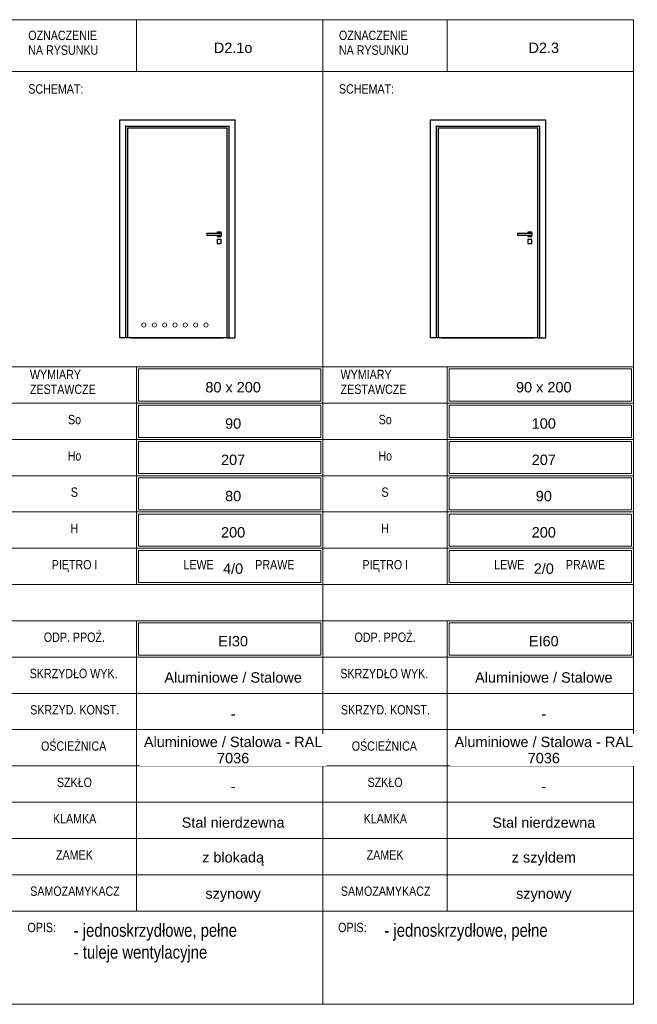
# Model space of a CAD drawing. Header units: centimetres. Extents: x -159 to 1824, y -1163 to 778.
# Tile 6 of 7: x 1228 to 1824, y -1163 to -213. Entities that reach past the tile are written whole.
import ezdxf

# ---------------------------------------------------------------- set-up
doc = ezdxf.new("R2010")
doc.units = ezdxf.units.CM
for name, color, linetype, lineweight in [('A-ANNO-NOTE', 131, 'Continuous', 13), ('A-DETL-THIN', 151, 'Continuous', 18), ('A-DOOR', 31, 'Continuous', 25), ('A-DOOR-FRAM', 31, 'Continuous', 25), ('G-ANNO-TEXT', 231, 'Continuous', 13)]:
    doc.layers.add(name, color=color, linetype=linetype, lineweight=lineweight)
doc.styles.add('Arial Narrow', font='ARIALN.TTF', dxfattribs={"height": 9})
doc.styles.add('Arial Narrow_1', font='ARIALN.TTF', dxfattribs={"height": 12.5})
doc.styles.add('Arial_1', font='arial.ttf', dxfattribs={"height": 10})

# ---------------------------------------------------------------- blocks, each defined once
blk = doc.blocks.new('Family - ___-2614280-Projekt 2 - Zestawienie stolarki drzwiowej')
at = {"layer": 'A-DOOR'}
for p, q in [((1631.83, -317.59), (1728.33, -317.59)), ((1631.83, -317.59), (1631.83, -520.37)), ((1728.33, -520.37), (1728.33, -317.59)), ((1708.58, -419.37), (1722.58, -419.37)), ((1708.58, -419.37), (1708.58, -421.37)), ((1722.58, -421.37), (1708.58, -421.37)), ((1718.58, -418.37), (1718.58, -419.37)), ((1722.58, -418.37), (1718.58, -418.37)), ((1718.58, -421.37), (1718.58, -422.37)), ((1718.58, -422.37), (1722.58, -422.37)), ((1718.58, -425.37), (1718.58, -429.37)), ((1722.58, -425.37), (1718.58, -425.37)), ((1722.58, -419.37), (1722.58, -418.37)), ((1722.58, -419.37), (1722.58, -421.37)), ((1722.58, -422.37), (1722.58, -421.37)), ((1722.58, -429.37), (1722.58, -425.37)), ((1718.58, -429.37), (1722.58, -429.37)), ((1728.33, -520.37), (1631.83, -520.37)), ((1635.08, -520.37), (1724.31, -520.37))]:
    blk.add_line(p, q, dxfattribs=at)
at = {"layer": 'A-DOOR-FRAM'}
for p, q in [((1624.33, -310.12), (1624.33, -520.37)), ((1735.83, -310.12), (1624.33, -310.12)), ((1735.83, -520.37), (1735.83, -310.12)), ((1630.33, -520.37), (1630.33, -316.12)), ((1630.33, -316.12), (1729.83, -316.12)), ((1729.83, -316.12), (1729.83, -520.37)), ((1624.63, -520.37), (1624.33, -520.37)), ((1630.03, -520.37), (1624.63, -520.37)), ((1630.33, -520.37), (1630.03, -520.37)), ((1631.83, -520.37), (1630.33, -520.37)), ((1728.33, -520.37), (1729.83, -520.37)), ((1730.13, -520.37), (1729.83, -520.37)), ((1730.13, -520.37), (1735.53, -520.37)), ((1735.83, -520.37), (1735.53, -520.37))]:
    blk.add_line(p, q, dxfattribs=at)
for points, knots in [([(1624.63, -310.42), (1624.6, -310.39), (1624.56, -310.35), (1624.51, -310.3), (1624.48, -310.27), (1624.46, -310.25), (1624.44, -310.23), (1624.42, -310.21), (1624.4, -310.19), (1624.39, -310.18), (1624.37, -310.16), (1624.35, -310.14), (1624.33, -310.12), (1624.33, -310.12), (1624.33, -310.12)], [0, 0, 0, 0, 0.166667, 0.25, 0.333333, 0.375, 0.416667, 0.5, 0.541667, 0.583333, 0.666667, 0.75, 0.833333, 1, 1, 1, 1]), ([(1735.53, -310.42), (1735.56, -310.39), (1735.59, -310.35), (1735.64, -310.3), (1735.67, -310.27), (1735.7, -310.25), (1735.72, -310.23), (1735.74, -310.21), (1735.75, -310.19), (1735.77, -310.18), (1735.79, -310.16), (1735.81, -310.14), (1735.82, -310.12), (1735.83, -310.12), (1735.83, -310.12)], [0, 0, 0, 0, 0.166667, 0.25, 0.333333, 0.375, 0.416667, 0.5, 0.541667, 0.583333, 0.666667, 0.75, 0.833333, 1, 1, 1, 1]), ([(1630.33, -316.12), (1630.33, -316.12), (1630.32, -316.11), (1630.31, -316.1), (1630.29, -316.08), (1630.27, -316.06), (1630.25, -316.04), (1630.24, -316.03), (1630.21, -316), (1630.19, -315.97), (1630.16, -315.95), (1630.14, -315.93), (1630.09, -315.88), (1630.06, -315.84), (1630.03, -315.82)], [0, 0, 0, 0, 0.166667, 0.25, 0.333333, 0.416667, 0.458333, 0.5, 0.583333, 0.666667, 0.708333, 0.75, 0.833333, 1, 1, 1, 1]), ([(1729.83, -316.12), (1729.83, -316.12), (1729.83, -316.11), (1729.85, -316.1), (1729.87, -316.08), (1729.89, -316.06), (1729.9, -316.04), (1729.92, -316.03), (1729.95, -316), (1729.97, -315.97), (1730, -315.95), (1730.02, -315.93), (1730.06, -315.88), (1730.1, -315.84), (1730.13, -315.82)], [0, 0, 0, 0, 0.166667, 0.25, 0.333333, 0.416667, 0.458333, 0.5, 0.583333, 0.666667, 0.708333, 0.75, 0.833333, 1, 1, 1, 1])]:
    blk.add_open_spline(points, degree=3, knots=knots, dxfattribs=at)
blk = doc.blocks.new('Family - ___-2632561-Projekt 2 - Zestawienie stolarki drzwiowej')
at = {"layer": 'A-DOOR'}
for p, q in [((1331.83, -317.59), (1428.33, -317.59)), ((1331.83, -317.59), (1331.83, -520.37)), ((1428.33, -520.37), (1428.33, -317.59)), ((1408.58, -419.37), (1422.58, -419.37)), ((1408.58, -419.37), (1408.58, -421.37)), ((1422.58, -421.37), (1408.58, -421.37)), ((1418.58, -418.37), (1418.58, -419.37)), ((1422.58, -418.37), (1418.58, -418.37)), ((1418.58, -421.37), (1418.58, -422.37)), ((1418.58, -422.37), (1422.58, -422.37)), ((1418.58, -425.37), (1418.58, -429.37)), ((1422.58, -425.37), (1418.58, -425.37)), ((1422.58, -419.37), (1422.58, -418.37)), ((1422.58, -419.37), (1422.58, -421.37)), ((1422.58, -422.37), (1422.58, -421.37)), ((1422.58, -429.37), (1422.58, -425.37)), ((1418.58, -429.37), (1422.58, -429.37)), ((1428.33, -520.37), (1331.83, -520.37)), ((1335.08, -520.37), (1424.31, -520.37))]:
    blk.add_line(p, q, dxfattribs=at)
at = {"layer": 'A-DOOR-FRAM'}
for p, q in [((1324.33, -310.12), (1324.33, -520.37)), ((1435.83, -310.12), (1324.33, -310.12)), ((1435.83, -520.37), (1435.83, -310.12)), ((1330.33, -520.37), (1330.33, -316.12)), ((1330.33, -316.12), (1429.83, -316.12)), ((1429.83, -316.12), (1429.83, -520.37)), ((1324.63, -520.37), (1324.33, -520.37)), ((1330.03, -520.37), (1324.63, -520.37)), ((1330.33, -520.37), (1330.03, -520.37)), ((1331.83, -520.37), (1330.33, -520.37)), ((1428.33, -520.37), (1429.83, -520.37)), ((1430.13, -520.37), (1429.83, -520.37)), ((1430.13, -520.37), (1435.53, -520.37)), ((1435.83, -520.37), (1435.53, -520.37))]:
    blk.add_line(p, q, dxfattribs=at)
for points, knots in [([(1324.63, -310.42), (1324.6, -310.39), (1324.56, -310.35), (1324.51, -310.3), (1324.48, -310.27), (1324.46, -310.25), (1324.44, -310.23), (1324.42, -310.21), (1324.4, -310.19), (1324.39, -310.18), (1324.37, -310.16), (1324.35, -310.14), (1324.33, -310.12), (1324.33, -310.12), (1324.33, -310.12)], [0, 0, 0, 0, 0.166667, 0.25, 0.333333, 0.375, 0.416667, 0.5, 0.541667, 0.583333, 0.666667, 0.75, 0.833333, 1, 1, 1, 1]), ([(1435.53, -310.42), (1435.56, -310.39), (1435.59, -310.35), (1435.64, -310.3), (1435.67, -310.27), (1435.7, -310.25), (1435.72, -310.23), (1435.74, -310.21), (1435.75, -310.19), (1435.77, -310.18), (1435.79, -310.16), (1435.81, -310.14), (1435.82, -310.12), (1435.83, -310.12), (1435.83, -310.12)], [0, 0, 0, 0, 0.166667, 0.25, 0.333333, 0.375, 0.416667, 0.5, 0.541667, 0.583333, 0.666667, 0.75, 0.833333, 1, 1, 1, 1]), ([(1330.33, -316.12), (1330.33, -316.12), (1330.32, -316.11), (1330.31, -316.1), (1330.29, -316.08), (1330.27, -316.06), (1330.25, -316.04), (1330.24, -316.03), (1330.21, -316), (1330.19, -315.97), (1330.16, -315.95), (1330.14, -315.93), (1330.09, -315.88), (1330.06, -315.84), (1330.03, -315.82)], [0, 0, 0, 0, 0.166667, 0.25, 0.333333, 0.416667, 0.458333, 0.5, 0.583333, 0.666667, 0.708333, 0.75, 0.833333, 1, 1, 1, 1]), ([(1429.83, -316.12), (1429.83, -316.12), (1429.83, -316.11), (1429.85, -316.1), (1429.87, -316.08), (1429.89, -316.06), (1429.9, -316.04), (1429.92, -316.03), (1429.95, -316), (1429.97, -315.97), (1430, -315.95), (1430.02, -315.93), (1430.06, -315.88), (1430.1, -315.84), (1430.13, -315.82)], [0, 0, 0, 0, 0.166667, 0.25, 0.333333, 0.416667, 0.458333, 0.5, 0.583333, 0.666667, 0.708333, 0.75, 0.833333, 1, 1, 1, 1])]:
    blk.add_open_spline(points, degree=3, knots=knots, dxfattribs=at)

msp = doc.modelspace()

# ---------------------------------------------------------------- linework, layer by layer
at = {"layer": 'A-DETL-THIN'}
for p, q in [((1220.6, -213.27), (1520.6, -213.27)), ((1340.6, -263.27), (1340.6, -213.27)), ((1520.6, -213.27), (1820.6, -213.27)), ((1520.6, -213.27), (1520.6, -1163.27)), ((1520.6, -213.27), (1520.6, -263.27)), ((1640.6, -263.27), (1640.6, -213.27)), ((1820.6, -213.27), (1820.6, -263.27)), ((1220.6, -263.27), (1520.6, -263.27)), ((1520.6, -263.27), (1820.6, -263.27)), ((1520.6, -548.27), (1520.6, -263.27)), ((1820.6, -548.27), (1820.6, -263.27)), ((1220.6, -548.27), (1520.6, -548.27)), ((1340.6, -548.27), (1340.6, -583.27)), ((1342.6, -550.27), (1518.6, -550.27)), ((1342.6, -581.27), (1342.6, -550.27)), ((1518.6, -550.27), (1518.6, -581.27)), ((1520.6, -548.27), (1820.6, -548.27)), ((1520.6, -548.27), (1520.6, -1163.27)), ((1640.6, -548.27), (1640.6, -583.27)), ((1642.6, -550.27), (1818.6, -550.27)), ((1642.6, -581.27), (1642.6, -550.27)), ((1818.6, -550.27), (1818.6, -581.27)), ((1820.6, -548.27), (1820.6, -1163.27)), ((1220.6, -583.27), (1520.6, -583.27)), ((1340.6, -583.27), (1340.6, -618.27)), ((1518.6, -581.27), (1342.6, -581.27)), ((1342.6, -585.27), (1518.6, -585.27)), ((1342.6, -616.27), (1342.6, -585.27)), ((1518.6, -585.27), (1518.6, -616.27)), ((1520.6, -583.27), (1820.6, -583.27)), ((1640.6, -583.27), (1640.6, -618.27)), ((1818.6, -581.27), (1642.6, -581.27)), ((1642.6, -585.27), (1818.6, -585.27)), ((1642.6, -616.27), (1642.6, -585.27)), ((1818.6, -585.27), (1818.6, -616.27)), ((1518.6, -616.27), (1342.6, -616.27)), ((1818.6, -616.27), (1642.6, -616.27)), ((1220.6, -618.27), (1520.6, -618.27)), ((1340.6, -618.27), (1340.6, -653.27)), ((1342.6, -620.27), (1518.6, -620.27)), ((1342.6, -651.27), (1342.6, -620.27)), ((1518.6, -620.27), (1518.6, -651.27)), ((1520.6, -618.27), (1820.6, -618.27)), ((1640.6, -618.27), (1640.6, -653.27)), ((1642.6, -620.27), (1818.6, -620.27)), ((1642.6, -651.27), (1642.6, -620.27)), ((1818.6, -620.27), (1818.6, -651.27)), ((1220.6, -653.27), (1520.6, -653.27)), ((1340.6, -653.27), (1340.6, -688.27)), ((1518.6, -651.27), (1342.6, -651.27)), ((1342.6, -655.27), (1518.6, -655.27)), ((1342.6, -686.27), (1342.6, -655.27)), ((1518.6, -655.27), (1518.6, -686.27)), ((1520.6, -653.27), (1820.6, -653.27)), ((1640.6, -653.27), (1640.6, -688.27)), ((1818.6, -651.27), (1642.6, -651.27)), ((1642.6, -655.27), (1818.6, -655.27)), ((1642.6, -686.27), (1642.6, -655.27)), ((1818.6, -655.27), (1818.6, -686.27)), ((1220.6, -688.27), (1520.6, -688.27)), ((1340.6, -688.27), (1340.6, -723.27)), ((1518.6, -686.27), (1342.6, -686.27)), ((1342.6, -721.27), (1342.6, -690.27)), ((1342.6, -690.27), (1518.6, -690.27)), ((1518.6, -690.27), (1518.6, -721.27)), ((1520.6, -688.27), (1820.6, -688.27)), ((1640.6, -688.27), (1640.6, -723.27)), ((1818.6, -686.27), (1642.6, -686.27)), ((1642.6, -721.27), (1642.6, -690.27)), ((1642.6, -690.27), (1818.6, -690.27)), ((1818.6, -690.27), (1818.6, -721.27)), ((1518.6, -721.27), (1342.6, -721.27)), ((1818.6, -721.27), (1642.6, -721.27)), ((1220.6, -723.27), (1520.6, -723.27)), ((1340.6, -723.27), (1340.6, -758.27)), ((1342.6, -725.27), (1518.6, -725.27)), ((1342.6, -756.27), (1342.6, -725.27)), ((1518.6, -725.27), (1518.6, -756.27)), ((1520.6, -723.27), (1820.6, -723.27)), ((1640.6, -723.27), (1640.6, -758.27)), ((1642.6, -725.27), (1818.6, -725.27)), ((1642.6, -756.27), (1642.6, -725.27)), ((1818.6, -725.27), (1818.6, -756.27)), ((1220.6, -758.27), (1520.6, -758.27)), ((1518.6, -756.27), (1342.6, -756.27)), ((1520.6, -758.27), (1820.6, -758.27)), ((1818.6, -756.27), (1642.6, -756.27)), ((1220.6, -793.27), (1520.6, -793.27)), ((1340.6, -793.27), (1340.6, -828.27)), ((1342.6, -795.27), (1518.6, -795.27)), ((1342.6, -826.27), (1342.6, -795.27)), ((1518.6, -795.27), (1518.6, -826.27)), ((1520.6, -793.27), (1820.6, -793.27)), ((1640.6, -793.27), (1640.6, -828.27)), ((1642.6, -795.27), (1818.6, -795.27)), ((1642.6, -826.27), (1642.6, -795.27)), ((1818.6, -795.27), (1818.6, -826.27)), ((1518.6, -826.27), (1342.6, -826.27)), ((1818.6, -826.27), (1642.6, -826.27)), ((1220.6, -828.27), (1520.6, -828.27)), ((1340.6, -828.27), (1340.6, -863.27)), ((1520.6, -828.27), (1820.6, -828.27)), ((1640.6, -828.27), (1640.6, -863.27)), ((1220.6, -863.27), (1520.6, -863.27)), ((1340.6, -863.27), (1340.6, -898.27)), ((1520.6, -863.27), (1820.6, -863.27)), ((1640.6, -863.27), (1640.6, -898.27)), ((1220.6, -898.27), (1520.6, -898.27)), ((1340.6, -898.27), (1340.6, -933.27)), ((1520.6, -898.27), (1820.6, -898.27)), ((1640.6, -898.27), (1640.6, -933.27)), ((1220.6, -933.27), (1520.6, -933.27)), ((1340.6, -933.27), (1340.6, -968.27)), ((1520.6, -933.27), (1820.6, -933.27)), ((1640.6, -933.27), (1640.6, -968.27)), ((1220.6, -968.27), (1520.6, -968.27)), ((1340.6, -968.27), (1340.6, -1003.27)), ((1520.6, -968.27), (1820.6, -968.27)), ((1640.6, -968.27), (1640.6, -1003.27)), ((1220.6, -1003.27), (1520.6, -1003.27)), ((1340.6, -1003.27), (1340.6, -1038.27)), ((1520.6, -1003.27), (1820.6, -1003.27)), ((1640.6, -1003.27), (1640.6, -1038.27)), ((1220.6, -1038.27), (1520.6, -1038.27)), ((1340.6, -1038.27), (1340.6, -1073.27)), ((1520.6, -1038.27), (1820.6, -1038.27)), ((1640.6, -1038.27), (1640.6, -1073.27)), ((1220.6, -1073.27), (1520.6, -1073.27)), ((1520.6, -1073.27), (1820.6, -1073.27)), ((1220.6, -1163.27), (1520.6, -1163.27)), ((1520.6, -1163.27), (1820.6, -1163.27))]:
    msp.add_line(p, q, dxfattribs=at)
for centre in [(1347.83, -507.87), (1357.83, -507.87), (1367.83, -507.87), (1377.83, -507.87), (1387.83, -507.87), (1397.83, -507.87), (1407.83, -507.87)]:
    msp.add_circle(centre, 2, dxfattribs=at)

# ---------------------------------------------------------------- block references
at = {"lineweight": 25}
for name in ['Family - ___-2632561-Projekt 2 - Zestawienie stolarki drzwiowej', 'Family - ___-2614280-Projekt 2 - Zestawienie stolarki drzwiowej']:
    msp.add_blockref(name, (0, 0), dxfattribs=at)

# ---------------------------------------------------------------- texts
at = {"layer": 'A-ANNO-NOTE', "char_height": 10, "attachment_point": 5, "line_spacing_factor": 0.936439, "style": 'Arial_1', "bg_fill": 3, "box_fill_scale": 1.25, "bg_fill_color": 256, "bg_fill_true_color": 13158600, "bg_fill_transparency": 0}
for s, insert, width in [('\\pxqc,t6.35,12.7,19.05,25.4,31.75,38.1,44.45,50.8,57.15,63.5,69.85,76.2,82.55,88.9,95.25,101.6,107.95,114.3,120.65,127,133.35,139.7,146.05,152.4,158.75,165.1,171.45,177.8,184.15,190.5,196.85,203.2;{D2.1o}', (1433.97, -240.46), 38.35), ('\\pxqc,t6.35,12.7,19.05,25.4,31.75,38.1,44.45,50.8,57.15,63.5,69.85,76.2,82.55,88.9,95.25,101.6,107.95,114.3,120.65,127,133.35,139.7,146.05,152.4,158.75,165.1,171.45,177.8,184.15,190.5,196.85,203.2;{D2.3}', (1733.97, -240.46), 30.45), ('\\pxqc,t6.35,12.7,19.05,25.4,31.75,38.1,44.45,50.8,57.15,63.5,69.85,76.2,82.55,88.9,95.25,101.6,107.95,114.3,120.65,127,133.35,139.7,146.05,152.4,158.75,165.1,171.45,177.8,184.15,190.5,196.85,203.2;{80 x 200}', (1433.97, -567.96), 55.25), ('\\pxqc,t6.35,12.7,19.05,25.4,31.75,38.1,44.45,50.8,57.15,63.5,69.85,76.2,82.55,88.9,95.25,101.6,107.95,114.3,120.65,127,133.35,139.7,146.05,152.4,158.75,165.1,171.45,177.8,184.15,190.5,196.85,203.2;{90 x 200}', (1733.97, -567.96), 55.25), ('\\pxqc,t6.35,12.7,19.05,25.4,31.75,38.1,44.45,50.8,57.15,63.5,69.85,76.2,82.55,88.9,95.25,101.6,107.95,114.3,120.65,127,133.35,139.7,146.05,152.4,158.75,165.1,171.45,177.8,184.15,190.5,196.85,203.2;{90}', (1434, -602.96), 16.2), ('\\pxqc,t6.35,12.7,19.05,25.4,31.75,38.1,44.45,50.8,57.15,63.5,69.85,76.2,82.55,88.9,95.25,101.6,107.95,114.3,120.65,127,133.35,139.7,146.05,152.4,158.75,165.1,171.45,177.8,184.15,190.5,196.85,203.2;{100}', (1733.97, -602.96), 24.15), ('\\pxqc,t6.35,12.7,19.05,25.4,31.75,38.1,44.45,50.8,57.15,63.5,69.85,76.2,82.55,88.9,95.25,101.6,107.95,114.3,120.65,127,133.35,139.7,146.05,152.4,158.75,165.1,171.45,177.8,184.15,190.5,196.85,203.2;{207}', (1433.97, -637.96), 24.15), ('\\pxqc,t6.35,12.7,19.05,25.4,31.75,38.1,44.45,50.8,57.15,63.5,69.85,76.2,82.55,88.9,95.25,101.6,107.95,114.3,120.65,127,133.35,139.7,146.05,152.4,158.75,165.1,171.45,177.8,184.15,190.5,196.85,203.2;{207}', (1733.97, -637.96), 24.15), ('\\pxqc,t6.35,12.7,19.05,25.4,31.75,38.1,44.45,50.8,57.15,63.5,69.85,76.2,82.55,88.9,95.25,101.6,107.95,114.3,120.65,127,133.35,139.7,146.05,152.4,158.75,165.1,171.45,177.8,184.15,190.5,196.85,203.2;{80}', (1434, -672.96), 16.2), ('\\pxqc,t6.35,12.7,19.05,25.4,31.75,38.1,44.45,50.8,57.15,63.5,69.85,76.2,82.55,88.9,95.25,101.6,107.95,114.3,120.65,127,133.35,139.7,146.05,152.4,158.75,165.1,171.45,177.8,184.15,190.5,196.85,203.2;{90}', (1734, -672.96), 16.2), ('\\pxqc,t6.35,12.7,19.05,25.4,31.75,38.1,44.45,50.8,57.15,63.5,69.85,76.2,82.55,88.9,95.25,101.6,107.95,114.3,120.65,127,133.35,139.7,146.05,152.4,158.75,165.1,171.45,177.8,184.15,190.5,196.85,203.2;{200}', (1433.97, -707.96), 24.15), ('\\pxqc,t6.35,12.7,19.05,25.4,31.75,38.1,44.45,50.8,57.15,63.5,69.85,76.2,82.55,88.9,95.25,101.6,107.95,114.3,120.65,127,133.35,139.7,146.05,152.4,158.75,165.1,171.45,177.8,184.15,190.5,196.85,203.2;{200}', (1733.97, -707.96), 24.15), ('\\pxqc,t6.35,12.7,19.05,25.4,31.75,38.1,44.45,50.8,57.15,63.5,69.85,76.2,82.55,88.9,95.25,101.6,107.95,114.3,120.65,127,133.35,139.7,146.05,152.4,158.75,165.1,171.45,177.8,184.15,190.5,196.85,203.2;{EI30}', (1433.97, -812.96), 29.75), ('\\pxqc,t6.35,12.7,19.05,25.4,31.75,38.1,44.45,50.8,57.15,63.5,69.85,76.2,82.55,88.9,95.25,101.6,107.95,114.3,120.65,127,133.35,139.7,146.05,152.4,158.75,165.1,171.45,177.8,184.15,190.5,196.85,203.2;{EI60}', (1733.97, -812.96), 29.75), ('\\pxqc,t6.35,12.7,19.05,25.4,31.75,38.1,44.45,50.8,57.15,63.5,69.85,76.2,82.55,88.9,95.25,101.6,107.95,114.3,120.65,127,133.35,139.7,146.05,152.4,158.75,165.1,171.45,177.8,184.15,190.5,196.85,203.2;{-}', (1434, -882.96), 4.95), ('\\pxqc,t6.35,12.7,19.05,25.4,31.75,38.1,44.45,50.8,57.15,63.5,69.85,76.2,82.55,88.9,95.25,101.6,107.95,114.3,120.65,127,133.35,139.7,146.05,152.4,158.75,165.1,171.45,177.8,184.15,190.5,196.85,203.2;{-}', (1734, -882.96), 4.95), ('\\pxqc,t6.35,12.7,19.05,25.4,31.75,38.1,44.45,50.8,57.15,63.5,69.85,76.2,82.55,88.9,95.25,101.6,107.95,114.3,120.65,127,133.35,139.7,146.05,152.4,158.75,165.1,171.45,177.8,184.15,190.5,196.85,203.2;{-}', (1434, -952.96), 4.95), ('\\pxqc,t6.35,12.7,19.05,25.4,31.75,38.1,44.45,50.8,57.15,63.5,69.85,76.2,82.55,88.9,95.25,101.6,107.95,114.3,120.65,127,133.35,139.7,146.05,152.4,158.75,165.1,171.45,177.8,184.15,190.5,196.85,203.2;{-}', (1734, -952.96), 4.95), ('\\pxqc,t6.35,12.7,19.05,25.4,31.75,38.1,44.45,50.8,57.15,63.5,69.85,76.2,82.55,88.9,95.25,101.6,107.95,114.3,120.65,127,133.35,139.7,146.05,152.4,158.75,165.1,171.45,177.8,184.15,190.5,196.85,203.2;{z szyldem}', (1734, -1022.96), 63.5), ('\\pxqc,t6.35,12.7,19.05,25.4,31.75,38.1,44.45,50.8,57.15,63.5,69.85,76.2,82.55,88.9,95.25,101.6,107.95,114.3,120.65,127,133.35,139.7,146.05,152.4,158.75,165.1,171.45,177.8,184.15,190.5,196.85,203.2;{szynowy}', (1434, -1057.96), 53.9), ('\\pxqc,t6.35,12.7,19.05,25.4,31.75,38.1,44.45,50.8,57.15,63.5,69.85,76.2,82.55,88.9,95.25,101.6,107.95,114.3,120.65,127,133.35,139.7,146.05,152.4,158.75,165.1,171.45,177.8,184.15,190.5,196.85,203.2;{szynowy}', (1734, -1057.96), 53.9)]:
    msp.add_mtext(s, dxfattribs=dict(at, insert=insert, width=width))
at = {"layer": 'G-ANNO-TEXT', "color": 7, "line_spacing_factor": 0.949189}
for s, insert, char_height, width, attachment_point, style in [('\\pxt7.05556,14.11111,21.16667,28.22222,35.27778,42.33333,49.38889,56.44444,63.5,70.55556,77.61111,84.66667,91.72222,98.77778,105.83333,112.88889,119.94444,127,134.05556,141.11111,148.16667,155.22222,162.27778,169.33333,176.38889,183.44444,190.5,197.55556,204.61111,211.66667,218.72222,225.77778;{OZNACZENIE NA RYSUNKU}', (1236.15, -223.89), 9, 77.75, 1, 'Arial Narrow'), ('\\pxt7.05556,14.11111,21.16667,28.22222,35.27778,42.33333,49.38889,56.44444,63.5,70.55556,77.61111,84.66667,91.72222,98.77778,105.83333,112.88889,119.94444,127,134.05556,141.11111,148.16667,155.22222,162.27778,169.33333,176.38889,183.44444,190.5,197.55556,204.61111,211.66667,218.72222,225.77778;{OZNACZENIE NA RYSUNKU}', (1536.15, -223.89), 9, 77.75, 1, 'Arial Narrow'), ('\\pxt7.05556,14.11111,21.16667,28.22222,35.27778,42.33333,49.38889,56.44444,63.5,70.55556,77.61111,84.66667,91.72222,98.77778,105.83333,112.88889,119.94444,127,134.05556,141.11111,148.16667,155.22222,162.27778,169.33333,176.38889,183.44444,190.5,197.55556,204.61111,211.66667,218.72222,225.77778;{SCHEMAT:}', (1236.15, -275.55), 9, 52.4695, 1, 'Arial Narrow'), ('\\pxt7.05556,14.11111,21.16667,28.22222,35.27778,42.33333,49.38889,56.44444,63.5,70.55556,77.61111,84.66667,91.72222,98.77778,105.83333,112.88889,119.94444,127,134.05556,141.11111,148.16667,155.22222,162.27778,169.33333,176.38889,183.44444,190.5,197.55556,204.61111,211.66667,218.72222,225.77778;{SCHEMAT:}', (1536.15, -275.55), 9, 52.4695, 1, 'Arial Narrow'), ('\\pxt7.05556,14.11111,21.16667,28.22222,35.27778,42.33333,49.38889,56.44444,63.5,70.55556,77.61111,84.66667,91.72222,98.77778,105.83333,112.88889,119.94444,127,134.05556,141.11111,148.16667,155.22222,162.27778,169.33333,176.38889,183.44444,190.5,197.55556,204.61111,211.66667,218.72222,225.77778;{WYMIARY\\PZESTAWCZE}', (1237.77, -551.1), 9, 99.55, 1, 'Arial Narrow'), ('\\pxt7.05556,14.11111,21.16667,28.22222,35.27778,42.33333,49.38889,56.44444,63.5,70.55556,77.61111,84.66667,91.72222,98.77778,105.83333,112.88889,119.94444,127,134.05556,141.11111,148.16667,155.22222,162.27778,169.33333,176.38889,183.44444,190.5,197.55556,204.61111,211.66667,218.72222,225.77778;{WYMIARY\\PZESTAWCZE}', (1537.77, -551.1), 9, 99.55, 1, 'Arial Narrow'), ('\\pxqc,t7.05556,14.11111,21.16667,28.22222,35.27778,42.33333,49.38889,56.44444,63.5,70.55556,77.61111,84.66667,91.72222,98.77778,105.83333,112.88889,119.94444,127,134.05556,141.11111,148.16667,155.22222,162.27778,169.33333,176.38889,183.44444,190.5,197.55556,204.61111,211.66667,218.72222,225.77778;{So}', (1280.82, -594.61), 9, 38.7, 2, 'Arial Narrow'), ('\\pxqc,t7.05556,14.11111,21.16667,28.22222,35.27778,42.33333,49.38889,56.44444,63.5,70.55556,77.61111,84.66667,91.72222,98.77778,105.83333,112.88889,119.94444,127,134.05556,141.11111,148.16667,155.22222,162.27778,169.33333,176.38889,183.44444,190.5,197.55556,204.61111,211.66667,218.72222,225.77778;{So}', (1580.82, -594.61), 9, 38.7, 2, 'Arial Narrow'), ('\\pxqc,t7.05556,14.11111,21.16667,28.22222,35.27778,42.33333,49.38889,56.44444,63.5,70.55556,77.61111,84.66667,91.72222,98.77778,105.83333,112.88889,119.94444,127,134.05556,141.11111,148.16667,155.22222,162.27778,169.33333,176.38889,183.44444,190.5,197.55556,204.61111,211.66667,218.72222,225.77778;{Ho}', (1280.8, -629.61), 9, 38.7, 2, 'Arial Narrow'), ('\\pxqc,t7.05556,14.11111,21.16667,28.22222,35.27778,42.33333,49.38889,56.44444,63.5,70.55556,77.61111,84.66667,91.72222,98.77778,105.83333,112.88889,119.94444,127,134.05556,141.11111,148.16667,155.22222,162.27778,169.33333,176.38889,183.44444,190.5,197.55556,204.61111,211.66667,218.72222,225.77778;{Ho}', (1580.8, -629.61), 9, 38.7, 2, 'Arial Narrow'), ('\\pxqc,t7.05556,14.11111,21.16667,28.22222,35.27778,42.33333,49.38889,56.44444,63.5,70.55556,77.61111,84.66667,91.72222,98.77778,105.83333,112.88889,119.94444,127,134.05556,141.11111,148.16667,155.22222,162.27778,169.33333,176.38889,183.44444,190.5,197.55556,204.61111,211.66667,218.72222,225.77778;{S}', (1280.65, -664.61), 9, 38.7, 2, 'Arial Narrow'), ('\\pxqc,t7.05556,14.11111,21.16667,28.22222,35.27778,42.33333,49.38889,56.44444,63.5,70.55556,77.61111,84.66667,91.72222,98.77778,105.83333,112.88889,119.94444,127,134.05556,141.11111,148.16667,155.22222,162.27778,169.33333,176.38889,183.44444,190.5,197.55556,204.61111,211.66667,218.72222,225.77778;{S}', (1580.65, -664.61), 9, 38.7, 2, 'Arial Narrow'), ('\\pxqc,t7.05556,14.11111,21.16667,28.22222,35.27778,42.33333,49.38889,56.44444,63.5,70.55556,77.61111,84.66667,91.72222,98.77778,105.83333,112.88889,119.94444,127,134.05556,141.11111,148.16667,155.22222,162.27778,169.33333,176.38889,183.44444,190.5,197.55556,204.61111,211.66667,218.72222,225.77778;{H}', (1280.65, -699.61), 9, 38.7, 2, 'Arial Narrow'), ('\\pxqc,t7.05556,14.11111,21.16667,28.22222,35.27778,42.33333,49.38889,56.44444,63.5,70.55556,77.61111,84.66667,91.72222,98.77778,105.83333,112.88889,119.94444,127,134.05556,141.11111,148.16667,155.22222,162.27778,169.33333,176.38889,183.44444,190.5,197.55556,204.61111,211.66667,218.72222,225.77778;{H}', (1580.65, -699.61), 9, 38.7, 2, 'Arial Narrow'), ('\\pxqc,t7.05556,14.11111,21.16667,28.22222,35.27778,42.33333,49.38889,56.44444,63.5,70.55556,77.61111,84.66667,91.72222,98.77778,105.83333,112.88889,119.94444,127,134.05556,141.11111,148.16667,155.22222,162.27778,169.33333,176.38889,183.44444,190.5,197.55556,204.61111,211.66667,218.72222,225.77778;{PIĘTRO I}', (1280.89, -734.61), 9, 105.5, 2, 'Arial Narrow'), ('\\pxqc,t7.05556,14.11111,21.16667,28.22222,35.27778,42.33333,49.38889,56.44444,63.5,70.55556,77.61111,84.66667,91.72222,98.77778,105.83333,112.88889,119.94444,127,134.05556,141.11111,148.16667,155.22222,162.27778,169.33333,176.38889,183.44444,190.5,197.55556,204.61111,211.66667,218.72222,225.77778;{LEWE    ^I         PRAWE}', (1439.6, -734.61), 9, 140.9, 2, 'Arial Narrow'), ('\\pxqc,t7.05556,14.11111,21.16667,28.22222,35.27778,42.33333,49.38889,56.44444,63.5,70.55556,77.61111,84.66667,91.72222,98.77778,105.83333,112.88889,119.94444,127,134.05556,141.11111,148.16667,155.22222,162.27778,169.33333,176.38889,183.44444,190.5,197.55556,204.61111,211.66667,218.72222,225.77778;{PIĘTRO I}', (1580.89, -734.61), 9, 105.5, 2, 'Arial Narrow'), ('\\pxqc,t7.05556,14.11111,21.16667,28.22222,35.27778,42.33333,49.38889,56.44444,63.5,70.55556,77.61111,84.66667,91.72222,98.77778,105.83333,112.88889,119.94444,127,134.05556,141.11111,148.16667,155.22222,162.27778,169.33333,176.38889,183.44444,190.5,197.55556,204.61111,211.66667,218.72222,225.77778;{LEWE    ^I         PRAWE}', (1739.6, -734.61), 9, 140.9, 2, 'Arial Narrow'), ('\\pxqc,t7.05556,14.11111,21.16667,28.22222,35.27778,42.33333,49.38889,56.44444,63.5,70.55556,77.61111,84.66667,91.72222,98.77778,105.83333,112.88889,119.94444,127,134.05556,141.11111,148.16667,155.22222,162.27778,169.33333,176.38889,183.44444,190.5,197.55556,204.61111,211.66667,218.72222,225.77778;{ODP. PPOŻ.}', (1280.69, -804.61), 9, 127, 2, 'Arial Narrow'), ('\\pxqc,t7.05556,14.11111,21.16667,28.22222,35.27778,42.33333,49.38889,56.44444,63.5,70.55556,77.61111,84.66667,91.72222,98.77778,105.83333,112.88889,119.94444,127,134.05556,141.11111,148.16667,155.22222,162.27778,169.33333,176.38889,183.44444,190.5,197.55556,204.61111,211.66667,218.72222,225.77778;{ODP. PPOŻ.}', (1580.69, -804.61), 9, 127, 2, 'Arial Narrow'), ('\\pxqc,t7.05556,14.11111,21.16667,28.22222,35.27778,42.33333,49.38889,56.44444,63.5,70.55556,77.61111,84.66667,91.72222,98.77778,105.83333,112.88889,119.94444,127,134.05556,141.11111,148.16667,155.22222,162.27778,169.33333,176.38889,183.44444,190.5,197.55556,204.61111,211.66667,218.72222,225.77778;{SKRZYDŁO WYK.}', (1279.94, -839.61), 9, 128.35, 2, 'Arial Narrow'), ('\\pxqc,t7.05556,14.11111,21.16667,28.22222,35.27778,42.33333,49.38889,56.44444,63.5,70.55556,77.61111,84.66667,91.72222,98.77778,105.83333,112.88889,119.94444,127,134.05556,141.11111,148.16667,155.22222,162.27778,169.33333,176.38889,183.44444,190.5,197.55556,204.61111,211.66667,218.72222,225.77778;{SKRZYDŁO WYK.}', (1579.94, -839.61), 9, 128.35, 2, 'Arial Narrow'), ('\\pxqc,t7.05556,14.11111,21.16667,28.22222,35.27778,42.33333,49.38889,56.44444,63.5,70.55556,77.61111,84.66667,91.72222,98.77778,105.83333,112.88889,119.94444,127,134.05556,141.11111,148.16667,155.22222,162.27778,169.33333,176.38889,183.44444,190.5,197.55556,204.61111,211.66667,218.72222,225.77778;{SKRZYD. KONST.}', (1280.98, -874.61), 9, 121.7, 2, 'Arial Narrow'), ('\\pxqc,t7.05556,14.11111,21.16667,28.22222,35.27778,42.33333,49.38889,56.44444,63.5,70.55556,77.61111,84.66667,91.72222,98.77778,105.83333,112.88889,119.94444,127,134.05556,141.11111,148.16667,155.22222,162.27778,169.33333,176.38889,183.44444,190.5,197.55556,204.61111,211.66667,218.72222,225.77778;{SKRZYD. KONST.}', (1580.98, -874.61), 9, 121.7, 2, 'Arial Narrow'), ('\\pxqc,t7.05556,14.11111,21.16667,28.22222,35.27778,42.33333,49.38889,56.44444,63.5,70.55556,77.61111,84.66667,91.72222,98.77778,105.83333,112.88889,119.94444,127,134.05556,141.11111,148.16667,155.22222,162.27778,169.33333,176.38889,183.44444,190.5,197.55556,204.61111,211.66667,218.72222,225.77778;{OŚCIEŻNICA}', (1280, -909.61), 9, 97.9, 2, 'Arial Narrow'), ('\\pxqc,t7.05556,14.11111,21.16667,28.22222,35.27778,42.33333,49.38889,56.44444,63.5,70.55556,77.61111,84.66667,91.72222,98.77778,105.83333,112.88889,119.94444,127,134.05556,141.11111,148.16667,155.22222,162.27778,169.33333,176.38889,183.44444,190.5,197.55556,204.61111,211.66667,218.72222,225.77778;{OŚCIEŻNICA}', (1580, -909.61), 9, 97.9, 2, 'Arial Narrow'), ('\\pxqc,t7.05556,14.11111,21.16667,28.22222,35.27778,42.33333,49.38889,56.44444,63.5,70.55556,77.61111,84.66667,91.72222,98.77778,105.83333,112.88889,119.94444,127,134.05556,141.11111,148.16667,155.22222,162.27778,169.33333,176.38889,183.44444,190.5,197.55556,204.61111,211.66667,218.72222,225.77778;{SZKŁO}', (1280.71, -944.61), 9, 50.6, 2, 'Arial Narrow'), ('\\pxqc,t7.05556,14.11111,21.16667,28.22222,35.27778,42.33333,49.38889,56.44444,63.5,70.55556,77.61111,84.66667,91.72222,98.77778,105.83333,112.88889,119.94444,127,134.05556,141.11111,148.16667,155.22222,162.27778,169.33333,176.38889,183.44444,190.5,197.55556,204.61111,211.66667,218.72222,225.77778;{SZKŁO}', (1580.71, -944.61), 9, 50.6, 2, 'Arial Narrow'), ('\\pxqc,t7.05556,14.11111,21.16667,28.22222,35.27778,42.33333,49.38889,56.44444,63.5,70.55556,77.61111,84.66667,91.72222,98.77778,105.83333,112.88889,119.94444,127,134.05556,141.11111,148.16667,155.22222,162.27778,169.33333,176.38889,183.44444,190.5,197.55556,204.61111,211.66667,218.72222,225.77778;{KLAMKA}', (1280.92, -979.61), 9, 84, 2, 'Arial Narrow'), ('\\pxqc,t7.05556,14.11111,21.16667,28.22222,35.27778,42.33333,49.38889,56.44444,63.5,70.55556,77.61111,84.66667,91.72222,98.77778,105.83333,112.88889,119.94444,127,134.05556,141.11111,148.16667,155.22222,162.27778,169.33333,176.38889,183.44444,190.5,197.55556,204.61111,211.66667,218.72222,225.77778;{KLAMKA}', (1580.92, -979.61), 9, 84, 2, 'Arial Narrow'), ('\\pxqc,t7.05556,14.11111,21.16667,28.22222,35.27778,42.33333,49.38889,56.44444,63.5,70.55556,77.61111,84.66667,91.72222,98.77778,105.83333,112.88889,119.94444,127,134.05556,141.11111,148.16667,155.22222,162.27778,169.33333,176.38889,183.44444,190.5,197.55556,204.61111,211.66667,218.72222,225.77778;{ZAMEK}', (1280.71, -1014.61), 9, 50.6, 2, 'Arial Narrow'), ('\\pxqc,t7.05556,14.11111,21.16667,28.22222,35.27778,42.33333,49.38889,56.44444,63.5,70.55556,77.61111,84.66667,91.72222,98.77778,105.83333,112.88889,119.94444,127,134.05556,141.11111,148.16667,155.22222,162.27778,169.33333,176.38889,183.44444,190.5,197.55556,204.61111,211.66667,218.72222,225.77778;{ZAMEK}', (1580.71, -1014.61), 9, 50.6, 2, 'Arial Narrow'), ('\\pxqc,t7.05556,14.11111,21.16667,28.22222,35.27778,42.33333,49.38889,56.44444,63.5,70.55556,77.61111,84.66667,91.72222,98.77778,105.83333,112.88889,119.94444,127,134.05556,141.11111,148.16667,155.22222,162.27778,169.33333,176.38889,183.44444,190.5,197.55556,204.61111,211.66667,218.72222,225.77778;{SAMOZAMYKACZ}', (1281.27, -1049.61), 9, 130.3, 2, 'Arial Narrow'), ('\\pxqc,t7.05556,14.11111,21.16667,28.22222,35.27778,42.33333,49.38889,56.44444,63.5,70.55556,77.61111,84.66667,91.72222,98.77778,105.83333,112.88889,119.94444,127,134.05556,141.11111,148.16667,155.22222,162.27778,169.33333,176.38889,183.44444,190.5,197.55556,204.61111,211.66667,218.72222,225.77778;{SAMOZAMYKACZ}', (1581.27, -1049.61), 9, 130.3, 2, 'Arial Narrow'), ('\\pxqc,t7.05556,14.11111,21.16667,28.22222,35.27778,42.33333,49.38889,56.44444,63.5,70.55556,77.61111,84.66667,91.72222,98.77778,105.83333,112.88889,119.94444,127,134.05556,141.11111,148.16667,155.22222,162.27778,169.33333,176.38889,183.44444,190.5,197.55556,204.61111,211.66667,218.72222,225.77778;{OPIS:}', (1249.13, -1084.61), 9, 38.7, 2, 'Arial Narrow'), ('\\pxqc,t7.05556,14.11111,21.16667,28.22222,35.27778,42.33333,49.38889,56.44444,63.5,70.55556,77.61111,84.66667,91.72222,98.77778,105.83333,112.88889,119.94444,127,134.05556,141.11111,148.16667,155.22222,162.27778,169.33333,176.38889,183.44444,190.5,197.55556,204.61111,211.66667,218.72222,225.77778;{OPIS:}', (1549.13, -1084.61), 9, 38.7, 2, 'Arial Narrow'), ('\\pxt5.08,10.16,15.24,20.32,25.4,30.48,35.56,40.64,45.72,50.8,55.88,60.96,66.04,71.12,76.2,81.28,86.36,91.44,96.52,101.6,106.68,111.76,116.84,121.92,127,132.08,137.16,142.24,147.32,152.4,157.48,162.56;{- jednoskrzydłowe, pełne}', (1280.08, -1085.62), 12.5, 159.681, 1, 'Arial Narrow_1'), ('\\pxt5.08,10.16,15.24,20.32,25.4,30.48,35.56,40.64,45.72,50.8,55.88,60.96,66.04,71.12,76.2,81.28,86.36,91.44,96.52,101.6,106.68,111.76,116.84,121.92,127,132.08,137.16,142.24,147.32,152.4,157.48,162.56;{- jednoskrzydłowe, pełne}', (1580.08, -1085.62), 12.5, 159.681, 1, 'Arial Narrow_1'), ('\\pxt5.08,10.16,15.24,20.32,25.4,30.48,35.56,40.64,45.72,50.8,55.88,60.96,66.04,71.12,76.2,81.28,86.36,91.44,96.52,101.6,106.68,111.76,116.84,121.92,127,132.08,137.16,142.24,147.32,152.4,157.48,162.56;{- tuleje wentylacyjne}', (1280.08, -1106.69), 12.5, 130.9465, 1, 'Arial Narrow_1')]:
    msp.add_mtext(s, dxfattribs=dict(at, insert=insert, char_height=char_height, width=width, attachment_point=attachment_point, style=style))

# ---------------------------------------------------------------- next in the draw order: texts
at = {"layer": 'A-ANNO-NOTE', "char_height": 10, "attachment_point": 5, "line_spacing_factor": 0.936439, "style": 'Arial_1', "bg_fill": 3, "box_fill_scale": 1.25, "bg_fill_color": 256, "bg_fill_true_color": 13158600, "bg_fill_transparency": 0}
for s, insert, width in [('\\pxqc,t6.35,12.7,19.05,25.4,31.75,38.1,44.45,50.8,57.15,63.5,69.85,76.2,82.55,88.9,95.25,101.6,107.95,114.3,120.65,127,133.35,139.7,146.05,152.4,158.75,165.1,171.45,177.8,184.15,190.5,196.85,203.2;{4/0}', (1433.97, -742.96), 20.2), ('\\pxqc,t6.35,12.7,19.05,25.4,31.75,38.1,44.45,50.8,57.15,63.5,69.85,76.2,82.55,88.9,95.25,101.6,107.95,114.3,120.65,127,133.35,139.7,146.05,152.4,158.75,165.1,171.45,177.8,184.15,190.5,196.85,203.2;{2/0}', (1733.97, -742.96), 20.2), ('\\pxqc,t6.35,12.7,19.05,25.4,31.75,38.1,44.45,50.8,57.15,63.5,69.85,76.2,82.55,88.9,95.25,101.6,107.95,114.3,120.65,127,133.35,139.7,146.05,152.4,158.75,165.1,171.45,177.8,184.15,190.5,196.85,203.2;{Aluminiowe / Stalowe}', (1434, -847.96), 135.25), ('\\pxqc,t6.35,12.7,19.05,25.4,31.75,38.1,44.45,50.8,57.15,63.5,69.85,76.2,82.55,88.9,95.25,101.6,107.95,114.3,120.65,127,133.35,139.7,146.05,152.4,158.75,165.1,171.45,177.8,184.15,190.5,196.85,203.2;{Aluminiowe / Stalowe}', (1734, -847.96), 135.25), ('\\pxqc,t6.35,12.7,19.05,25.4,31.75,38.1,44.45,50.8,57.15,63.5,69.85,76.2,82.55,88.9,95.25,101.6,107.95,114.3,120.65,127,133.35,139.7,146.05,152.4,158.75,165.1,171.45,177.8,184.15,190.5,196.85,203.2;{Aluminiowe / Stalowa - RAL\\P7036}', (1434, -917.96), 175.6), ('\\pxqc,t6.35,12.7,19.05,25.4,31.75,38.1,44.45,50.8,57.15,63.5,69.85,76.2,82.55,88.9,95.25,101.6,107.95,114.3,120.65,127,133.35,139.7,146.05,152.4,158.75,165.1,171.45,177.8,184.15,190.5,196.85,203.2;{Aluminiowe / Stalowa - RAL\\P7036}', (1734, -917.96), 175.6), ('\\pxqc,t6.35,12.7,19.05,25.4,31.75,38.1,44.45,50.8,57.15,63.5,69.85,76.2,82.55,88.9,95.25,101.6,107.95,114.3,120.65,127,133.35,139.7,146.05,152.4,158.75,165.1,171.45,177.8,184.15,190.5,196.85,203.2;{Stal nierdzewna}', (1434, -987.96), 101.2), ('\\pxqc,t6.35,12.7,19.05,25.4,31.75,38.1,44.45,50.8,57.15,63.5,69.85,76.2,82.55,88.9,95.25,101.6,107.95,114.3,120.65,127,133.35,139.7,146.05,152.4,158.75,165.1,171.45,177.8,184.15,190.5,196.85,203.2;{Stal nierdzewna}', (1734, -987.96), 101.2)]:
    msp.add_mtext(s, dxfattribs=dict(at, insert=insert, width=width))

# ---------------------------------------------------------------- next in the draw order: texts
at = {"layer": 'A-ANNO-NOTE', "insert": (1433.97, -1022.96), "char_height": 10, "width": 61.5, "attachment_point": 5, "line_spacing_factor": 0.936439, "style": 'Arial_1', "bg_fill": 3, "box_fill_scale": 1.25, "bg_fill_color": 256, "bg_fill_true_color": 13158600, "bg_fill_transparency": 0}
msp.add_mtext('\\pxqc,t6.35,12.7,19.05,25.4,31.75,38.1,44.45,50.8,57.15,63.5,69.85,76.2,82.55,88.9,95.25,101.6,107.95,114.3,120.65,127,133.35,139.7,146.05,152.4,158.75,165.1,171.45,177.8,184.15,190.5,196.85,203.2;{z blokadą}', dxfattribs=at)

doc.saveas('drawing.dxf')
